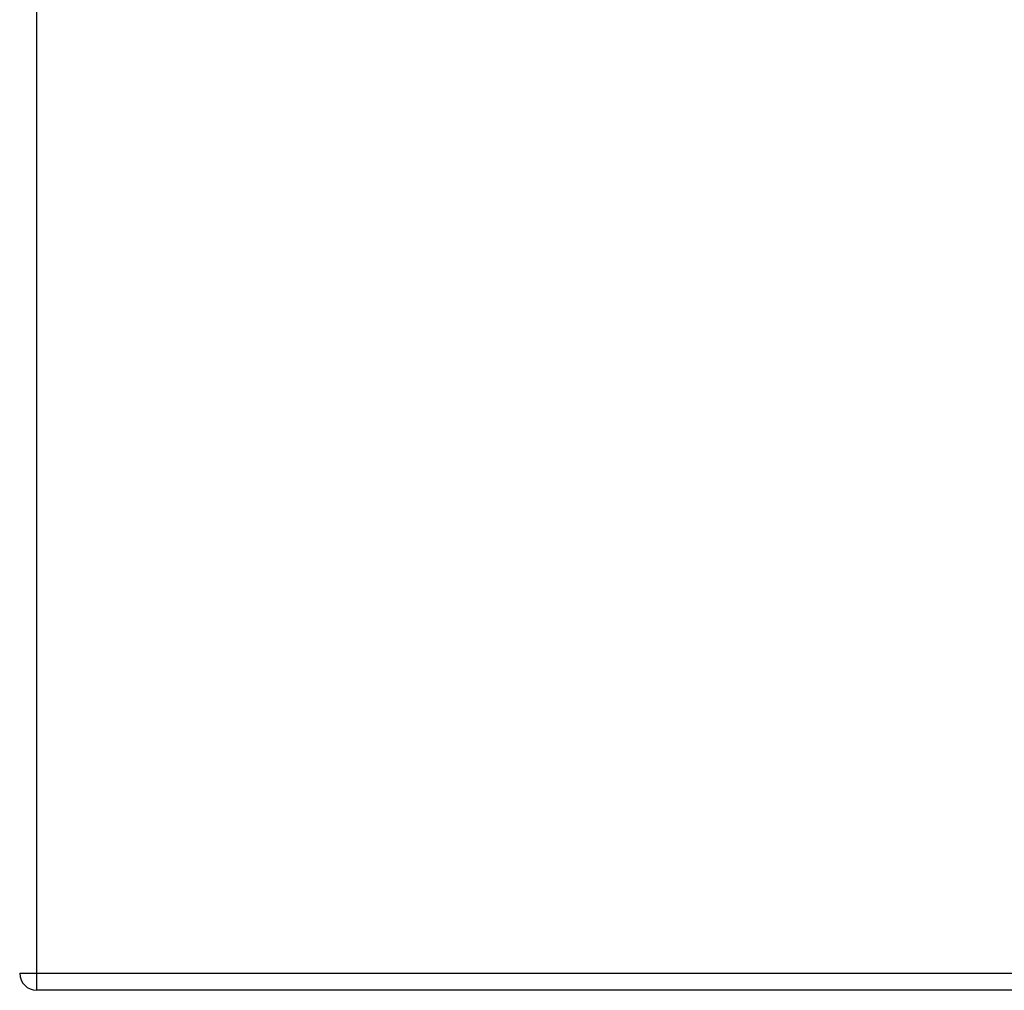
# Model space of a CAD drawing. Header units: inches. Extents: x 20 to 506, y 54 to 236.
# Tile 68 of 245: x 68.25 to 73.98, y 219.31 to 224.96. Entities that reach past the tile are written whole.
import ezdxf

# ---------------------------------------------------------------- set-up
doc = ezdxf.new("R2010")
doc.units = ezdxf.units.IN
doc.header["$MEASUREMENT"] = 0
doc.layers.add('Visible Edges(ANSI)', color=7, linetype='Continuous', lineweight=25)
doc.layers.add('Visible Tangent Edges(ANSI)', color=7, linetype='Continuous', lineweight=25)

msp = doc.modelspace()

# ---------------------------------------------------------------- linework, layer by layer
at = {"layer": 'Visible Edges(ANSI)'}
msp.add_line((114.8754, 219.3099), (68.3494, 219.3099), dxfattribs=at)
msp.add_arc((68.3494, 219.4089), 0.099, 180, 270, dxfattribs=at)
at = {"layer": 'Visible Tangent Edges(ANSI)'}
for p, q in [((68.3494, 219.4089), (68.3494, 229.2109)), ((68.2504, 219.4089), (68.3494, 219.4089)), ((68.3494, 219.3099), (68.3494, 219.4089)), ((68.3494, 219.4089), (114.8754, 219.4089))]:
    msp.add_line(p, q, dxfattribs=at)

doc.saveas('drawing.dxf')
